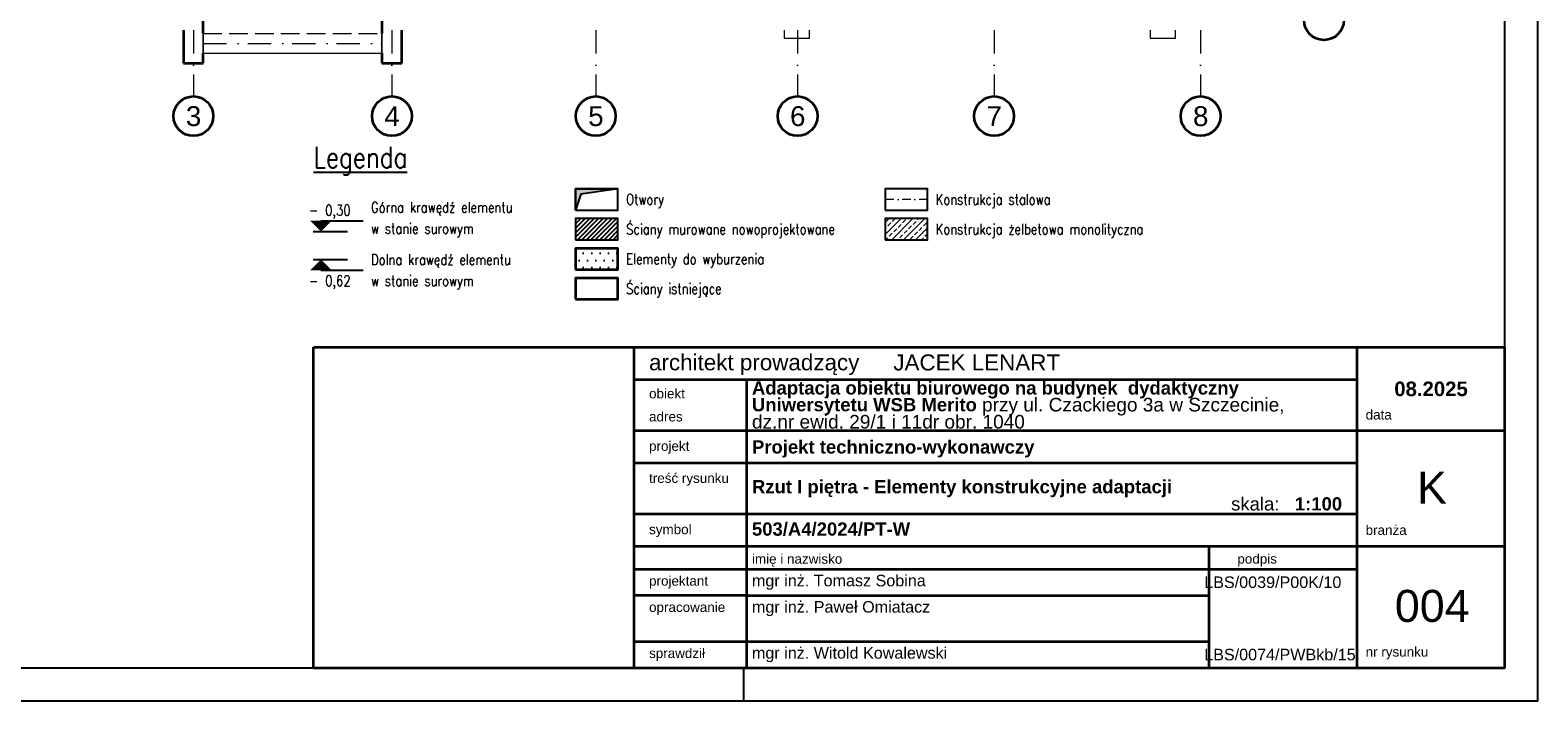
# Model space of a CAD drawing. Header units: millimetres. Extents: x -62590 to 46238, y 147773 to 522018.
# Tile 75 of 93: x 23455 to 46238, y 395718 to 405857. Entities that reach past the tile are written whole.
import ezdxf
from ezdxf.enums import TextEntityAlignment as Align

# ---------------------------------------------------------------- set-up
doc = ezdxf.new("R2010")
doc.units = ezdxf.units.MM
for name, pattern in [('DASHDOT', [25.4, 12.7, -6.35, 0, -6.35]), ('Krawędzie ukryte', [3.912222, 2.822222, -1.09]), ('Kropki i Kreski', [6.702778, 3.527778, -1.763889, 0, -1.411111])]:
    doc.linetypes.add(name, pattern=pattern)
for name, color, linetype in [('!PB_Ramka', 7, 'Continuous'), ('!PB_Wyburzenia', 251, 'Do wyburzenia'), ('e-cad_cienkie', 1, 'Continuous'), ('e-cad_kontur', 2, 'Continuous'), ('e-cad_obok', 9, 'Continuous'), ('e-cad_opisy', 7, 'Continuous'), ('e-cad_wypelnienia', 254, 'Continuous'), ('Konstrukcja - Siatka mod', 9, 'Continuous'), ('Konstrukcja - Ściany działowe', 7, 'Continuous'), ('Konstrukcja - Ściany nośne wew..P', 7, 'Continuous'), ('Konstrukcja - Ściany zewnętrzne', 7, 'Continuous'), ('PB_KONTUR', 2, 'Continuous')]:
    doc.layers.add(name, color=color, linetype=linetype)
doc.layers.add('KONSTRUKCJA', color=3, linetype='Continuous', lineweight=0)
doc.styles.add('e-cad_1', font='simplex.shx', dxfattribs={"width": 0.8})
doc.styles.get("Standard").update_dxf_attribs({"font": 'arial.ttf'})
doc.styles.add('STYL_AUTOMATYCZNY_1', font='arialbd.ttf')
doc.styles.add('STYL_AUTOMATYCZNY_2', font='arial.ttf')
doc.linetypes.add('Do wyburzenia', pattern='A,1.7,["/",Standard,S=1,R=10,X=-0.195,Y=-0.57],-0.5,["",Standard,S=1,R=10,X=-0.195,Y=-0.57],1.7', length=3.9)

# ---------------------------------------------------------------- blocks, each defined once
blk = doc.blocks.new('*U4')
at = {"layer": 'e-cad_opisy', "color": 8, "ltscale": 0.4}
for points in [[(0, 0), (450, 0), (450, 297), (25, 297), (25, 297), (0, 297), (0, 0)], [(330, 0), (330, 5)]]:
    blk.add_lwpolyline(points, dxfattribs=at)
at = {"layer": 'e-cad_opisy', "color": 3, "ltscale": 0.4}
blk.add_lwpolyline([(30, 5), (445, 5), (445, 292), (30, 292), (30, 5)], dxfattribs=at)
blk = doc.blocks.new('Rysunek_3_3 - ProBuild')
at = {"color": 252, "linetype": 'Continuous', "lineweight": 18, "ltscale": 100}
for p, q in [((11970, 959), (11970, -500)), ((14674, -500), (14674, 881)), ((11970, -500), (14674, -500))]:
    blk.add_line(p, q, dxfattribs=at)
at = {"layer": 'Konstrukcja - Siatka mod', "color": 9, "linetype": 'Kropki i Kreski', "lineweight": 13, "ltscale": 100}
for p, q in [((11820, -150), (11820, -1150)), ((14820, -150), (14820, -1150)), ((17900, -150), (17900, -1150)), ((20950, -150), (20950, -1150)), ((23920, -150), (23920, -1150)), ((27040, -150), (27040, -1150))]:
    blk.add_line(p, q, dxfattribs=at)
at = {"layer": 'Konstrukcja - Siatka mod', "color": 9, "linetype": 'Continuous', "lineweight": 35, "ltscale": 100}
for centre in [(28904, 0), (11820, -1450), (14820, -1450), (17900, -1450), (20950, -1450), (23920, -1450), (27040, -1450)]:
    blk.add_circle(centre, 300, dxfattribs=at)
at = {"layer": 'Konstrukcja - Ściany działowe', "color": 252, "linetype": 'Krawędzie ukryte', "lineweight": 13, "ltscale": 100}
for p, q in [((11970, -200), (14674, -200)), ((11970, -500), (11970, -200)), ((14674, -500), (14674, -200))]:
    blk.add_line(p, q, dxfattribs=at)
at = {"layer": 'Konstrukcja - Ściany działowe', "color": 252, "linetype": 'Kropki i Kreski', "lineweight": 13, "ltscale": 100}
blk.add_line((11970, -350), (14674, -350), dxfattribs=at)
at = {"layer": 'Konstrukcja - Ściany nośne wew..P', "color": 252, "linetype": 'Continuous', "lineweight": 35, "ltscale": 100, "flags": 128}
for points in [[(11970, -200), (11970, 4900)], [(14670, 4900), (14670, -200)], [(11670, -150), (11670, -650)], [(14970, -650), (14970, -150)], [(11670, -650), (11970, -650)], [(11970, -650), (11970, -500)], [(14670, -500), (14670, -650)], [(14670, -650), (14970, -650)]]:
    blk.add_lwpolyline(points, dxfattribs=at)
at = {"layer": 'Konstrukcja - Ściany nośne wew..P', "color": 252, "linetype": 'Krawędzie ukryte', "lineweight": 20, "ltscale": 100, "flags": 128}
for points in [[(11970, -200), (11970, -500)], [(11970, -200), (11970, -500)], [(14670, -500), (14670, -200)], [(14670, -500), (14670, -200)]]:
    blk.add_lwpolyline(points, dxfattribs=at)
at = {"layer": 'Konstrukcja - Ściany zewnętrzne', "color": 252, "linetype": 'Continuous', "lineweight": 13, "ltscale": 100, "flags": 128}
for points in [[(20750, -150), (20750, -270), (21130, -270), (21130, -150)], [(26280, -150), (26280, -270), (26660, -270), (26660, -150)]]:
    blk.add_lwpolyline(points, dxfattribs=at)
at = {"layer": 'Konstrukcja - Siatka mod', "color": 9, "linetype": 'Continuous', "lineweight": 13, "char_height": 300, "attachment_point": 1, "style": 'STYL_AUTOMATYCZNY_2'}
for s, insert in [('\\A1;{\\pql;\\pt0;\\fArial|b0|i0|c238|p0;\\W1.000000;3}', (11706, -1300)), ('\\A1;{\\pql;\\pt0;\\fArial|b0|i0|c238|p0;\\W1.000000;4}', (14706, -1300)), ('\\A1;{\\pql;\\pt0;\\fArial|b0|i0|c238|p0;\\W1.000000;5}', (17786, -1300)), ('\\A1;{\\pql;\\pt0;\\fArial|b0|i0|c238|p0;\\W1.000000;6}', (20836, -1300)), ('\\A1;{\\pql;\\pt0;\\fArial|b0|i0|c238|p0;\\W1.000000;7}', (23806, -1300)), ('\\A1;{\\pql;\\pt0;\\fArial|b0|i0|c238|p0;\\W1.000000;8}', (26926, -1300))]:
    blk.add_mtext(s, dxfattribs=dict(at, insert=insert))
blk = doc.blocks.new('e-cad_kota_2')
blk.add_line((0, 2), (8, 2))
blk.add_lwpolyline([(0, 0, 0, 4, 0), (0, 2, 4, 4, 0)], format="xyseb")
at = {"style": 'e-cad_1', "width": 0.8}
blk.add_attdef('ZNAK', text='', height=2, dxfattribs=at).set_placement((-0.5, 3), align=Align.RIGHT)
blk.add_attdef('RZEDNA', (0.8, 3), '', height=2, dxfattribs=at)
blk = doc.blocks.new('e-cad_kota_2_1')
blk.add_line((0, -2), (8, -2))
blk.add_lwpolyline([(0, 0, 0, 4, 0), (0, -2, 4, 4, 0)], format="xyseb")
at = {"style": 'e-cad_1', "width": 0.8}
blk.add_attdef('ZNAK', text='', height=2, dxfattribs=at).set_placement((-0.5, -5), align=Align.RIGHT)
blk.add_attdef('RZEDNA', (0.8, -5), '', height=2, dxfattribs=at)

msp = doc.modelspace()

# ---------------------------------------------------------------- hatches: boundary and pattern name
at = {"layer": '!PB_Wyburzenia', "ltscale": 10}
h = msp.add_hatch(dxfattribs=at)
h.set_pattern_fill('TRIDOTS', color=256, scale=5, style=0)
h.set_pattern_definition([(0, (0, -64400), (63.5, 109.985226), [0, -127])])
h.paths.add_polyline_path([(31696.5, 402238.2), (32336.5, 402238.2), (32336.5, 402558.2), (31696.5, 402558.2)])
at = {"layer": 'e-cad_obok', "ltscale": 20}
msp.add_hatch(color=9, dxfattribs=at).paths.add_polyline_path([(31696.5, 403138.2), (31696.5, 403458.2), (32336.5, 403458.2), (31776.5, 403378.2)])
at = {"layer": 'e-cad_wypelnienia', "ltscale": 10}
h = msp.add_hatch(dxfattribs=at)
h.set_pattern_fill('ANSI31', color=256, scale=15, style=0)
h.set_pattern_definition([(45, (0, -64400), (-33.6759605, 33.6759605), [])])
h.paths.add_polyline_path([(31696.5, 402688.2), (32336.5, 402688.2), (32336.5, 403008.2), (31696.5, 403008.2)])
at = {"layer": 'e-cad_wypelnienia', "linetype": 'Continuous', "lineweight": 0}
h = msp.add_hatch(dxfattribs=at)
h.set_pattern_fill('ANSI33', color=256, scale=20)
h.set_pattern_definition([(45, (0, -64300), (-89.80256, 89.80256), []), (45, (89.8, -64300), (-89.80256, 89.80256), [63.5, -31.75])])
h.paths.add_polyline_path([(36374.8, 402688.2), (37014.8, 402688.2), (37014.8, 403008.2), (36374.8, 403008.2)])

# ---------------------------------------------------------------- linework, layer by layer
at = {"layer": '!PB_Wyburzenia', "lineweight": 35, "ltscale": 40, "flags": 128}
msp.add_lwpolyline([(31696.5, 402238.2), (32336.5, 402238.2), (32336.5, 402558.2), (31696.5, 402558.2)], close=True, dxfattribs=at)
at = {"layer": 'e-cad_cienkie', "ltscale": 20}
for p, q in [((27729.3, 402815), (28249.3, 402815)), ((27729.3, 402388.2), (28249.3, 402388.2))]:
    msp.add_line(p, q, dxfattribs=at)
at = {"layer": 'e-cad_kontur', "color": 3, "linetype": 'Continuous', "lineweight": 35}
for p, q in [((27738, 401062.4), (45738, 401062.4)), ((27738, 396217.6), (27738, 401062.4)), ((28513.5, 401062.4), (45470.3, 401062.4)), ((32583.4, 396217.6), (32583.4, 401062.4)), ((43509.4, 396217.6), (43509.4, 401062.4)), ((45738, 396217.6), (45738, 401062.4)), ((32583.4, 400577.9), (43509.4, 400577.9)), ((34286.8, 396217.6), (34286.8, 400577.9)), ((32583.4, 399802.7), (45738, 399802.7)), ((32583.4, 399318.2), (43509.4, 399318.2)), ((32583.4, 398543.1), (43509.4, 398543.1)), ((32583.4, 398058.6), (45738, 398058.6)), ((41271.5, 396217.6), (41271.5, 398058.6)), ((41271.5, 396217.6), (41271.5, 398058.6)), ((32583.4, 397708.9), (43509.4, 397708.9)), ((34286.8, 397708.9), (41303.8, 397708.9)), ((34286.8, 397708.9), (41271.5, 397708.9)), ((34286.8, 397311.2), (41271.5, 397311.2)), ((32583.4, 396615.8), (41271.5, 396615.8)), ((34286.8, 396615.8), (41271.5, 396615.8)), ((27738, 396217.6), (45738, 396217.6)), ((34286.8, 396217.6), (41303.8, 396217.6)), ((36178.5, 396217.6), (41806.8, 396217.6))]:
    msp.add_line(p, q, dxfattribs=at)
at = {"layer": 'e-cad_kontur', "ltscale": 10}
msp.add_lwpolyline([(31696.5, 402688.2), (32336.5, 402688.2), (32336.5, 403008.2), (31696.5, 403008.2)], close=True, dxfattribs=at)
at = {"layer": 'e-cad_kontur', "color": 3, "linetype": 'Continuous', "lineweight": 35}
msp.add_lwpolyline([(34286.8, 397311.2), (32583.4, 397311.2)], dxfattribs=at)
at = {"layer": 'e-cad_obok', "ltscale": 20}
msp.add_lwpolyline([(31696.5, 403138.2), (31696.5, 403458.2), (32336.5, 403458.2), (31776.5, 403378.2), (31696.5, 403138.2)], dxfattribs=at)
at = {"layer": 'KONSTRUKCJA', "linetype": 'DASHDOT', "lineweight": 0, "ltscale": 10}
msp.add_lwpolyline([(37014.8, 403298.2), (36374.8, 403298.2)], dxfattribs=at)
at = {"layer": 'Konstrukcja - Ściany zewnętrzne', "color": 252, "linetype": 'Continuous', "lineweight": 35, "ltscale": 100, "flags": 128}
msp.add_lwpolyline([(31696.5, 401788.2), (32336.5, 401788.2), (32336.5, 402108.2), (31696.5, 402108.2)], close=True, dxfattribs=at)
at = {"layer": 'PB_KONTUR', "ltscale": 20}
for points in [[(31696.5, 403138.2), (32336.5, 403138.2), (32336.5, 403458.2), (31696.5, 403458.2)], [(36374.8, 403138.2), (37014.8, 403138.2), (37014.8, 403458.2), (36374.8, 403458.2)], [(36374.8, 402688.2), (37014.8, 402688.2), (37014.8, 403008.2), (36374.8, 403008.2)]]:
    msp.add_lwpolyline(points, close=True, dxfattribs=at)

# ---------------------------------------------------------------- block references
at = {"layer": '!PB_Ramka', "xscale": 100, "yscale": 100, "zscale": 100}
msp.add_blockref('*U4', (1238, 395717.6), dxfattribs=at)
at = {"layer": 'e-cad_cienkie', "linetype": 'Continuous', "lineweight": -2, "ltscale": 10}
msp.add_blockref('Rysunek_3_3 - ProBuild', (14101.3, 406007.4), dxfattribs=at)
at = {"layer": 'e-cad_opisy', "ltscale": 20, "xscale": 80, "yscale": 80, "zscale": 80}
for name, p, values in [('e-cad_kota_2', (27849.3, 402815), {'RZEDNA': '0,30', 'ZNAK': '-'}), ('e-cad_kota_2_1', (27849.3, 402388.2), {'RZEDNA': '0,62', 'ZNAK': '-'})]:
    msp.add_blockref(name, p, dxfattribs=at).add_auto_attribs(values)

# ---------------------------------------------------------------- texts
at = {"color": 7, "linetype": 'Continuous', "lineweight": 35}
for s, insert, char_height, attachment_point, style in [('\\A1;{\\pql;\\fArial|b0|i0|c238|p0;\\W1.000000;architekt prowadzący}', (32807, 400799.2), 242.239, 4, 'STYL_AUTOMATYCZNY_1'), ('\\A1;{\\pql;\\fArial|b0|i0|c238|p0;\\W1.000000;JACEK LENART}', (36498.6, 400832.1), 242.239, 4, 'STYL_AUTOMATYCZNY_1'), ('\\A1;{\\pql;\\fArial|b0|i0|c238|p0;\\W1.000000;obiekt}', (32807, 400362.2), 145.344, 4, 'STYL_AUTOMATYCZNY_1'), ('\\A1;{\\pql;\\fArial|b0|i0|c238|p0;\\W1.000000;adres}', (32807, 400013.4), 145.344, 4, 'STYL_AUTOMATYCZNY_1'), ('\\A1;{\\pql;\\fArial|b0|i0|c238|p0;\\W1.000000;data}', (43635.4, 400042.4), 145.344, 4, 'STYL_AUTOMATYCZNY_1'), ('\\A1;{\\pql;\\fArial|b0|i0|c238|p0;\\W1.000000;projekt}', (32807, 399547.9), 145.344, 4, 'STYL_AUTOMATYCZNY_1'), ('\\A1;{\\pql;\\fArial|b0|i0|c238|p0;\\W1.000000;treść rysunku}', (32807, 399063.4), 145.344, 4, 'STYL_AUTOMATYCZNY_1'), ('\\pxqc;{\\A1;\\fArial|b0|i0|c238|p0;K}', (44637.5, 398941.4), 484.479, 5, 'STYL_AUTOMATYCZNY_1'), ('\\pxql;{\\A1;\\fArial|b1|i0|c238|p0;Rzut I piętra\\fArial|b1|i0|c238|p0; - Elementy konstrukcyjne adaptacji}', (34361.8, 398925.7), 200, 4, 'STYL_AUTOMATYCZNY_2'), ('\\pxql;{\\A1;\\fArial|b0|i0|c238|p0;skala:   \\fArial|b1|i0|c238|p0;1:100}', (41603.1, 398694.4), 200, 4, 'STYL_AUTOMATYCZNY_1'), ('\\A1;{\\pql;\\fArial|b0|i0|c238|p0;\\W1.000000;symbol}', (32807, 398288.2), 145.344, 4, 'STYL_AUTOMATYCZNY_1'), ('\\A1;{\\pql;\\fArial|b0|i0|c238|p0;\\W1.000000;branża}', (43635.4, 398298.3), 145.344, 4, 'STYL_AUTOMATYCZNY_1'), ('\\A1;{\\pql;\\fArial|b0|i0|c238|p0;\\W1.000000;imię i nazwisko}', (34361.8, 397841.6), 145.344, 4, 'STYL_AUTOMATYCZNY_1'), ('\\A1;{\\pql;\\fArial|b0|i0|c238|p0;\\W1.000000;podpis}', (41697.5, 397842.8), 145.344, 4, 'STYL_AUTOMATYCZNY_1'), ('\\pxql;{\\A1;\\fArial|b0|i0|c238|p0;projektant}', (32807, 397510), 145.344, 4, 'STYL_AUTOMATYCZNY_1'), ('\\pxql;{\\A1;\\fArial|b0|i0|c238|p0;mgr inż. Tomasz Sobina}', (34361.8, 397510), 174.412, 4, 'STYL_AUTOMATYCZNY_1'), ('\\pxqr;{\\A1;\\fArial|b0|i0|c238|p0;LBS/0039/P00K/10}', (41196.5, 397510), 174.412, 4, 'STYL_AUTOMATYCZNY_1'), ('\\pxqc;{\\A1;\\fArial|b0|i0|c238|p0;004}', (44641.6, 397149.7), 484.479, 5, 'STYL_AUTOMATYCZNY_1'), ('\\pxql;{\\A1;\\fArial|b0|i0|c238|p0;opracowanie}', (32807, 397112.4), 145.344, 4, 'STYL_AUTOMATYCZNY_1'), ('\\pxql;{\\A1;\\fArial|b0|i0|c238|p0;mgr inż. Paweł Omiatacz}', (34361.8, 397112.4), 174.412, 4, 'STYL_AUTOMATYCZNY_1'), ('\\pxql;{\\A1;\\fArial|b0|i0|c238|p0;sprawdził}', (32807, 396416.4), 145.344, 4, 'STYL_AUTOMATYCZNY_1'), ('\\pxql;{\\A1;\\fArial|b0|i0|c238|p0;mgr inż. Witold Kowalewski}', (34361.8, 396416.4), 174.412, 4, 'STYL_AUTOMATYCZNY_1'), ('\\pxqr;{\\A1;\\fArial|b0|i0|c238|p0;LBS/0074/PWBkb/15}', (41196.5, 396416.4), 174.412, 4, 'STYL_AUTOMATYCZNY_1'), ('\\A1;{\\pql;\\fArial|b0|i0|c238|p0;\\W1.000000;nr rysunku}', (43635.4, 396437.5), 145.344, 4, 'STYL_AUTOMATYCZNY_1')]:
    msp.add_mtext(s, dxfattribs=dict(at, insert=insert, char_height=char_height, attachment_point=attachment_point, style=style))
at = {"color": 7, "linetype": 'Continuous', "lineweight": 13, "insert": (34361.8, 400190.3), "char_height": 200, "width": 8799.924, "attachment_point": 4, "line_spacing_factor": 0.751632, "style": 'STYL_AUTOMATYCZNY_2'}
msp.add_mtext('\\A1;{\\pql;\\fArial|b1|i0|c238|p0;\\W1.000000;Adaptacja obiektu biurowego na budynek  dydaktyczny Uniwersytetu WSB Merito\\fArial|b0|i0|c238|p0;\\W1.000000; \\fArial|b0|i0|c238|p0;\\H1.029412x;\\W1.000000;przy ul. Czackiego 3a w Szczecinie,\\P\\pql;\\fArial|b0|i0|c238|p0;\\W1.000000;dz.nr ewid. 29/1 i 11dr obr. 1040}', dxfattribs=at)
at = {"color": 7, "linetype": 'Continuous', "lineweight": 13, "style": 'STYL_AUTOMATYCZNY_2'}
for s, insert, char_height, attachment_point in [('\\pxqc;{\\A1;\\fArial|b1|i0|c238|p0;08.2025}', (44623.7, 400432.5), 220, 5), ('\\pxql;{\\A1;\\fArial|b1|i0|c238|p0;Projekt techniczno-wykonawczy}', (34361.8, 399526.7), 200, 4), ('\\pxql;{\\A1;\\fArial|b1|i0|c238|p0;503/A4/2024/PT-W}', (34361.8, 398311.8), 200, 4)]:
    msp.add_mtext(s, dxfattribs=dict(at, insert=insert, char_height=char_height, attachment_point=attachment_point))
at = {"layer": 'e-cad_opisy', "ltscale": 20, "style": 'e-cad_1', "width": 0.8}
for s, height, p in [('%%ULegenda', 320, (27738, 403773.3)), ('Górna krawędź elementu', 160, (28606, 403098.2)), ('w stanie surowym', 160, (28606, 402778.2)), ('Dolna krawędź elementu', 160, (28606, 402308.2)), ('w stanie surowym', 160, (28606, 401988.2))]:
    msp.add_text(s, height=height, dxfattribs=at).set_placement(p)
for s, p in [('Otwory', (32461.5, 403298.2)), ('Konstrukcja stalowa', (37139.8, 403298.2)), ('Ściany murowane nowoprojektowane', (32461.5, 402848.2)), ('Konstrukcja żelbetowa monolityczna', (37139.8, 402848.2)), ('Elementy do wyburzenia', (32461.5, 402398.2)), ('Ściany istniejące', (32461.5, 401948.2))]:
    msp.add_text(s, height=160, dxfattribs=at).set_placement(p, align=Align.MIDDLE_LEFT)

doc.saveas('drawing.dxf')
